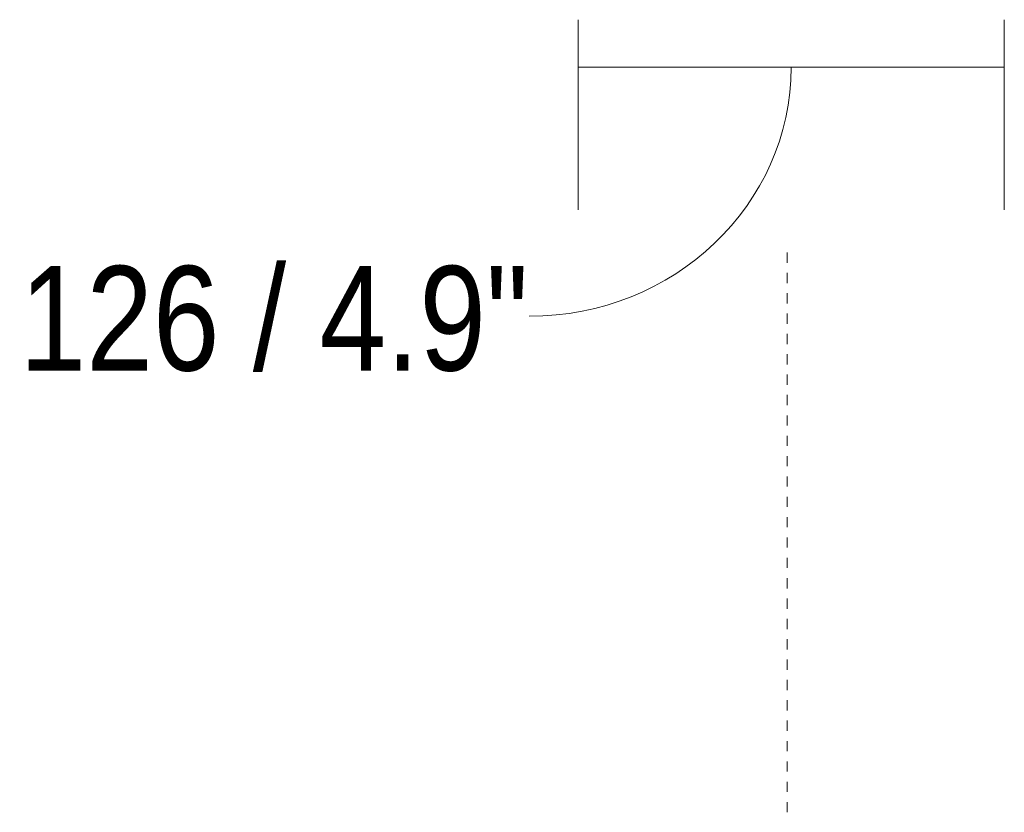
# Model space of a CAD drawing. Header units: millimetres. Extents: x 5770 to 11194, y -2952 to 7544.
# Tile 3 of 7: x 6367 to 6658, y 1189 to 1423. Entities that reach past the tile are written whole.
import ezdxf

# ---------------------------------------------------------------- set-up
doc = ezdxf.new("R2010")
doc.units = ezdxf.units.MM
doc.linetypes.add('Dash', pattern=[6, 3, -3])
doc.layers.add('A-ANNO-DIMS', color=7, linetype='Dash', lineweight=9, true_color=0xd2d2d2)
doc.layers.add('A-ANNO-DIMS-14', color=7, linetype='Continuous', lineweight=9)
doc.styles.add('Arial Narrow', font='ARIALN.TTF', dxfattribs={"height": 30.8})
doc.dimstyles.new('FARO_-_2_2mm_Arial_Narrow_mm_Inch_Right_2', dxfattribs={"dimscale": 304.8, "dimtxt": 31.521674, "dimasz": 0, "dimexe": 0.137795, "dimexo": 0.0625, "dimgap": 0.022966, "dimtad": 1, "dimdec": 0, "dimzin": 0, "dimdsep": 46, "dimtxsty": 'Arial Narrow', "dimblk1": 'NONE', "dimblk2": 'NONE', "dimsah": 1, "dimcen": 0.09, "dimadec": 0, "dimazin": 0, "dimtfac": 1, "dimtdec": 4, "dimtix": 1, "dimtmove": 1, "dimatfit": 3, "dimfxl": 0.045932, "dimfxlon": 1, "dimtvp": 1, "dimtolj": 1, "dimtzin": 0, "dimarcsym": 2})

# ---------------------------------------------------------------- blocks, each defined once
blk = doc.blocks.new('DIMBLOCK8-Alzado_PDF')
at = {"layer": 'A-ANNO-DIMS-14', "color": 251, "true_color": 0x5b5b5b, "transparency": 16777216}
for p, q in [((6531.94, 1422.62), (6531.94, 1366.62)), ((6531.94, 1408.62), (6531.94, 1422.62)), ((6657.51, 1422.62), (6657.51, 1366.62)), ((6657.51, 1408.62), (6657.51, 1422.62)), ((6531.94, 1408.62), (6657.51, 1408.62))]:
    blk.add_line(p, q, dxfattribs=at)
blk.add_ellipse((6517.58, 1408.62), major_axis=(77.15, 0), ratio=0.951539, start_param=4.712389, end_param=6.283185, dxfattribs=at)
at = {"layer": 'A-ANNO-DIMS-14', "color": 0, "transparency": 16777216, "insert": (6367.48, 1350.01), "char_height": 30.8, "width": 180.1239, "attachment_point": 1, "line_spacing_factor": 0.974696, "style": 'Arial Narrow'}
blk.add_mtext('126 / 4.9"', dxfattribs=at)
blk = doc.blocks.new('_None')

msp = doc.modelspace()

# ---------------------------------------------------------------- linework, layer by layer
at = {"layer": 'A-ANNO-DIMS'}
msp.add_line((6593.52, 1354), (6593.52, 1188.98), dxfattribs=at)

# ---------------------------------------------------------------- dimensions: what is measured, and where the dimension line sits
at = {"layer": 'A-ANNO-DIMS', "color": 251, "linetype": 'Continuous', "true_color": 0x5b5b5b}
dim = msp.add_linear_dim(base=(6657.51, 1408.62), p1=(6531.94, 1422.62), p2=(6657.51, 1422.62), dimstyle='FARO_-_2_2mm_Arial_Narrow_mm_Inch_Right_2', override={"dimpost": '<>', "dimfxl": 125.567214}, dxfattribs=at)
dim.commit()
dim.dimension.update_dxf_attribs({"geometry": 'DIMBLOCK8-Alzado_PDF', "text_midpoint": (6457.54, 1329.47), "dimtype": 160})

doc.saveas('drawing.dxf')
